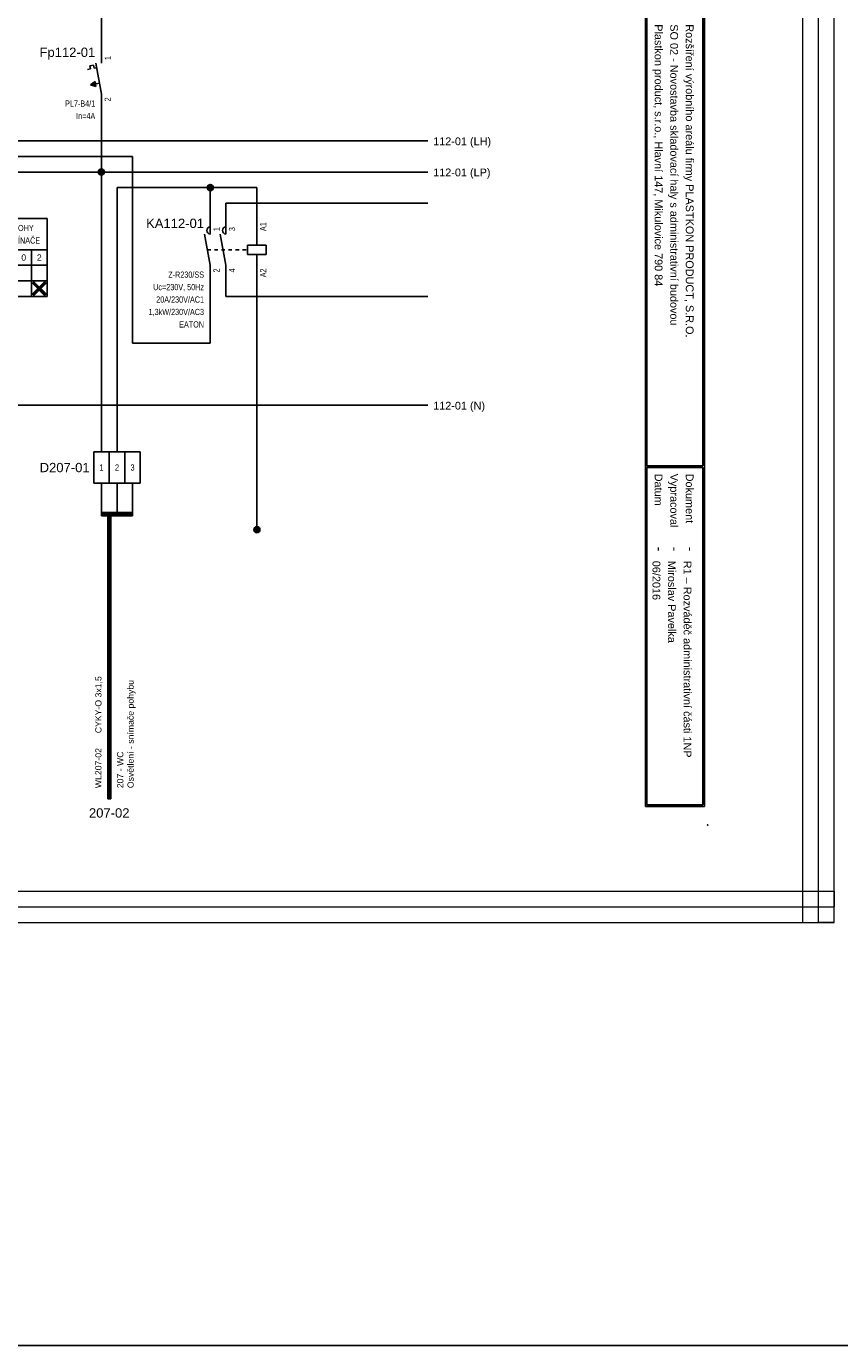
# Model space of a CAD drawing. Extents: x -9683 to -1855, y 4058 to 4698.
# Tile 33 of 50: x -4799 to -4538, y 4058 to 4482. Entities that reach past the tile are written whole.
import ezdxf
from ezdxf.enums import TextEntityAlignment as Align

# ---------------------------------------------------------------- set-up
doc = ezdxf.new("R2010")
doc.units = 0
doc.header["$MEASUREMENT"] = 0
doc.linetypes.add('DASHED', pattern=[0.564444, 0.282222, -0.282222])
for name, color, linetype in [('1-KRESBA', 7, 'Continuous'), ('__Bílá', 7, 'Continuous'), ('__Rudá 010', 10, 'Continuous'), ('__Vínová 220', 220, 'Continuous'), ('__Černá 250', 7, 'Continuous')]:
    doc.layers.add(name, color=color, linetype=linetype)
doc.styles.add('Arial', font='arial.ttf')
doc.styles.add('GENERATED_STYLE_1', font='arial.ttf')

# ---------------------------------------------------------------- blocks, each defined once
blk = doc.blocks.new('BLK_Razítko_malé_pro_rozváděče')
at = {"layer": '__Bílá'}
for p, q in [((15, -1), (15, -20)), ((15, -1), (294, -1)), ((15.5, -1.5), (15.5, -19.5)), ((15.5, -1.5), (184.5, -1.5)), ((184.5, -1.5), (184.5, -19.5)), ((185, -1.5), (185, -19.5)), ((185, -1.5), (293.5, -1.5)), ((293.5, -19.5), (293.5, -1.5)), ((294, -20), (294, -1)), ((15, -20), (294, -20)), ((15.5, -19.5), (184.5, -19.5)), ((185, -19.5), (293.5, -19.5)), ((15, -405), (15, -419)), ((15, -405), (294, -405)), ((15.5, -405.5), (15.5, -418.5)), ((15.5, -405.5), (194.5, -405.5)), ((194.5, -405.5), (194.5, -418.5)), ((195, -405.5), (195, -418.5)), ((195, -405.5), (293.5, -405.5)), ((293.5, -405.5), (293.5, -418.5)), ((294, -405), (294, -419)), ((15, -419), (294, -419)), ((15.5, -418.5), (194.5, -418.5)), ((195, -418.5), (293.5, -418.5))]:
    blk.add_line(p, q, dxfattribs=at)
for p in [(0, 0), (300, 0), (0, -420), (300, -420)]:
    blk.add_point(p, dxfattribs=at)
at = {"layer": '__Bílá', "style": 'Arial'}
for s, height, p in [('-', 3, (38, -7)), ('Dokument', 2.5, (187, -7)), ('-', 3, (210.5, -7)), ('SO/PS', 2.5, (17.5, -12)), ('-', 3, (38, -12)), ('Vypracoval', 2.5, (187, -12)), ('-', 3, (210.5, -12)), ('Investor', 2.5, (17.5, -17)), ('-', 3, (38, -17)), ('Datum', 2.5, (187, -17)), ('-', 3, (210.5, -17)), ('PVLK PROJECT s.r.o. , Langrova 195/33,  787 01 Šumperk', 2.5, (17.5, -411)), ('Copyright © 2012 PVLK', 2.5, (197, -411)), ('Telefon: 773 836 685, mobil: 777 848 204, e-mail: %%Upavelka@pvlk.cz', 2.5, (17.5, -416)), ('Číslo dokumentu .....', 2.5, (197, -416))]:
    blk.add_text(s, height=height, dxfattribs=at).set_placement(p)
at = {"layer": '__Vínová 220', "char_height": 2.5, "attachment_point": 7, "style": 'Arial'}
for s, insert in [('715 0908', (17.5, -7)), ('Rozšíření výrobního areálu firmy PLASTKON PRODUCT, S.R.O.', (42.5, -7.75)), ('R1 – Rozváděč administrativní části 1NP', (215, -7.75)), ('SO 02 - Novostavba skladovací haly s administrativní budovou', (42.5, -12.75)), ('Miroslav Pavelka', (215, -12.75)), ('Plastkon product, s.r.o., Hlavní 147, Mikulovice 790 84', (42.5, -17.75)), ('06/2016', (215, -17.75))]:
    blk.add_mtext(s, dxfattribs=dict(at, insert=insert))
at = {"layer": '__Vínová 220', "style": 'Arial'}
blk.add_attdef('ČÍSLO', text='', height=4, dxfattribs=at).set_placement((290, -416), align=Align.RIGHT)
blk = doc.blocks.new('FEVA1462')
blk.add_hatch(color=256).paths.add_polyline_path([(-3.5, -2), (-2.06, -0.92), (-1.772, -2.504)])
for p, q in [((0, 5), (0, 10)), ((-3.752, 4.136), (-2.564, 4.352)), ((-2.564, 4.352), (-2.38, 3.34)), ((-1.818, 5), (0, -5)), ((-4.448, 2.964), (-3.568, 3.124)), ((-3.752, 4.136), (-3.568, 3.124)), ((-2.38, 3.34), (-1.544, 3.492)), ((-3.5, -2), (-2.06, -0.92)), ((-3.5, -2), (-0.64, -1.48)), ((-3.5, -2), (-1.772, -2.504)), ((-2.06, -0.92), (-1.772, -2.504)), ((0, -5), (0, -10))]:
    blk.add_line(p, q)
at = {"style": 'Arial'}
blk.add_attdef('POPIS', text='', height=3, dxfattribs=at).set_placement((-2, 7), align=Align.RIGHT)
at = {"style": 'Arial', "width": 0.8}
blk.add_attdef('NO1', (3, 6), '', height=2, rotation=90, dxfattribs=at)
for tag, p in [('TYP', (-2, -9)), ('PROUD', (-2, -13)), ('DOPLŇ1', (-2, -17)), ('DOPLŇ2', (-2, -21))]:
    blk.add_attdef(tag, text='', height=2, dxfattribs=at).set_placement(p, align=Align.RIGHT)
blk.add_attdef('CO1', text='', height=2, rotation=90, dxfattribs=at).set_placement((3, -6), align=Align.RIGHT)
blk = doc.blocks.new('V0109A03')
for p, q in [((5, 10), (0, 10)), ((0, 0), (0, 10)), ((10, 10), (5, 10)), ((5, 0), (5, 10)), ((15, 10), (10, 10)), ((10, 0), (10, 10)), ((15, 0), (15, 10)), ((5, 0), (0, 0)), ((10, 0), (5, 0)), ((15, 0), (10, 0))]:
    blk.add_line(p, q)
at = {"style": 'Arial'}
blk.add_attdef('POPIS', text='', height=3, dxfattribs=at).set_placement((-2, 5), align=Align.RIGHT)
at = {"style": 'Arial', "width": 0.8}
for tag, p in [('S1', (2.5, 5)), ('S2', (7.5, 5)), ('S3', (12.5, 5))]:
    blk.add_attdef(tag, text='', height=2, dxfattribs=at).set_placement(p, align=Align.MIDDLE)
blk = doc.blocks.new('feva2774')
h = blk.add_hatch(color=256)
h.paths.add_polyline_path([(5, -3), (5, -3.5), (5.5, -3.5, 0.414214)])
h.paths.add_polyline_path([(5, -3.5), (5, -4, 0.414214), (5.5, -3.5)])
h.paths.add_polyline_path([(5, -4), (5, -3, 0.414214), (4.5, -3.5, 0.414214)])
for points in [[(30, -7), (28.5, -5.5), (28, -5.5), (28, -6), (29.5, -7.5), (28, -9), (28, -9.5), (28.5, -9.5), (30, -8), (31.5, -9.5), (32, -9.5), (32, -9), (30.5, -7.5), (32, -6), (32, -5.5), (31.5, -5.5)], [(40, -12), (38.5, -10.5), (38, -10.5), (38, -11), (39.5, -12.5), (38, -14), (38, -14.5), (38.5, -14.5), (40, -13), (41.5, -14.5), (42, -14.5), (42, -14), (40.5, -12.5), (42, -11), (42, -10.5), (41.5, -10.5)]]:
    blk.add_hatch(color=256).paths.add_polyline_path(points)
for p, q in [((-2.5, 10), (-2.5, -10)), ((-2.5, 10), (12.5, 10)), ((2.5, 10), (2.5, 5)), ((7.5, 10), (7.5, 5)), ((12.5, 10), (12.5, -10)), ((17.5, 10), (17.5, -15)), ((17.5, 10), (42.5, 10)), ((27.5, 10), (27.5, -15)), ((42.5, 10), (42.5, -15)), ((12.5, 5), (-2.5, 5)), ((5, 2), (5, 5)), ((10, 2), (10, 5)), ((-1, 1.5), (-1, -1.5)), ((2, 0), (-1, 0)), ((2, 0), (2.5, -1)), ((2.5, -1), (3, 0)), ((5, -2), (3, 2)), ((10.67, 0), (3, 0)), ((10, -2), (11.5, 2.5)), ((12, 2), (10, 2)), ((42.5, 0), (27.5, 0)), ((32.5, 0), (32.5, -15)), ((37.5, 0), (37.5, -15)), ((5, -2), (5, -5)), ((5, -3.5), (10, -3.5)), ((10, -2), (10, -3.5)), ((12.5, -5), (-2.5, -5)), ((2.5, -5), (2.5, -10)), ((7.5, -5), (7.5, -10)), ((42.5, -5), (17.5, -5)), ((28, -6), (28, -5.5)), ((28, -5.5), (28.5, -5.5)), ((29.5, -7.5), (28, -6)), ((29.5, -7.5), (28, -9)), ((28.5, -5.5), (30, -7)), ((28.5, -9.5), (30, -8)), ((31.5, -5.5), (30, -7)), ((31.5, -9.5), (30, -8)), ((30.5, -7.5), (32, -6)), ((30.5, -7.5), (32, -9)), ((32, -5.5), (31.5, -5.5)), ((32, -6), (32, -5.5)), ((12.5, -10), (-2.5, -10)), ((42.5, -10), (17.5, -10)), ((28, -9), (28, -9.5)), ((28, -9.5), (28.5, -9.5)), ((32, -9.5), (31.5, -9.5)), ((32, -9), (32, -9.5)), ((38, -11), (38, -10.5)), ((38, -10.5), (38.5, -10.5)), ((39.5, -12.5), (38, -11)), ((39.5, -12.5), (38, -14)), ((38.5, -10.5), (40, -12)), ((41.5, -10.5), (40, -12)), ((40.5, -12.5), (42, -11)), ((40.5, -12.5), (42, -14)), ((42, -10.5), (41.5, -10.5)), ((42, -11), (42, -10.5)), ((42.5, -15), (17.5, -15)), ((38, -14), (38, -14.5)), ((38, -14.5), (38.5, -14.5)), ((38.5, -14.5), (40, -13)), ((41.5, -14.5), (40, -13)), ((42, -14.5), (41.5, -14.5)), ((42, -14), (42, -14.5))]:
    blk.add_line(p, q)
blk.add_circle((5, -3.5), 0.5)
at = {"style": 'Arial'}
for s, p in [('1', (5, 6.5)), ('3', (10, 6.5)), ('1', (30, -3.5)), ('0', (35, -3.5)), ('2', (40, -3.5)), ('2', (5, -8.5)), ('1-2', (22.5, -8.5)), ('3-2', (22.5, -13.5))]:
    blk.add_text(s, height=2, dxfattribs=at).set_placement(p, align=Align.CENTER)
at = {"style": 'Arial', "width": 0.8}
for s, p in [('KONTAKTŮ', (25.5, -4)), ('ČÍSLA', (21.5, -4))]:
    blk.add_text(s, height=2, rotation=90, dxfattribs=at).set_placement(p)
for s, p in [('VYPÍNAČE', (28.5, 2)), ('POLOHY', (28.5, 6))]:
    blk.add_text(s, height=2, dxfattribs=at).set_placement(p)
at = {"style": 'Arial'}
blk.add_attdef('POPIS', text='', height=3, dxfattribs=at).set_placement((-4.5, 7), align=Align.RIGHT)
at = {"style": 'Arial', "width": 0.8}
for tag, p in [('TYP', (-4.5, 1)), ('AC1(PROUD)', (-4, -3)), ('DOPLŇ1', (-4.5, -7))]:
    blk.add_attdef(tag, text='', height=2, dxfattribs=at).set_placement(p, align=Align.RIGHT)
blk = doc.blocks.new('L0001A01')
h = blk.add_hatch(color=256)
edge = h.paths.add_edge_path()
edge.add_arc((0, 0), 1, 0, 360)
blk.add_circle((0, 0), 1)
blk = doc.blocks.new('moe01029')
for p, q in [((0, 5), (0, 10)), ((5, 5), (5, 10)), ((15, 1.5), (15, 10)), ((-1.82, 5), (0, -5)), ((3.18, 5), (5, -5)), ((12, -1.5), (12, 1.5)), ((12, 1.5), (18, 1.5)), ((18, 1.5), (18, -1.5)), ((18, -1.5), (12, -1.5)), ((15, -1.5), (15, -10)), ((0, -5), (0, -10)), ((5, -5), (5, -10))]:
    blk.add_line(p, q)
at = {"linetype": 'DASHED', "ltscale": 4}
blk.add_line((-0.91, 0), (12, 0), dxfattribs=at)
for centre in [(0.15, 6.2), (5.15, 6.2)]:
    blk.add_arc(centre, 1.21, 97.3062, 262.6938)
at = {"style": 'Arial'}
blk.add_attdef('POPIS', text='', height=3, dxfattribs=at).set_placement((-2, 7), align=Align.RIGHT)
at = {"style": 'Arial', "width": 0.8}
for tag, p in [('NO1', (3, 6)), ('NO2', (8, 6)), ('A1', (18, 6))]:
    blk.add_attdef(tag, p, '', height=2, rotation=90, dxfattribs=at)
for tag, p in [('TYP', (-2, -9)), ('CÍVKA', (-2, -13)), ('AC1(PROUD)', (-2, -17)), ('AC3(VÝKON)', (-2, -21)), ('DOPLŇ1', (-2, -25)), ('DOPLŇ2', (-2, -29))]:
    blk.add_attdef(tag, text='', height=2, dxfattribs=at).set_placement(p, align=Align.RIGHT)
for tag, p in [('CO1', (3, -6)), ('CO2', (8, -6)), ('A2', (18, -6))]:
    blk.add_attdef(tag, text='', height=2, rotation=90, dxfattribs=at).set_placement(p, align=Align.RIGHT)
blk = doc.blocks.new('V0085A01')
h = blk.add_hatch(color=256)
edge = h.paths.add_edge_path()
edge.add_arc((0, 0), 1, 0, 360)
blk.add_circle((0, 0), 1)

msp = doc.modelspace()

# ---------------------------------------------------------------- linework, layer by layer
at = {"layer": '1-KRESBA'}
for p, q in [((-4775, 4475), (-4775, 4495)), ((-4775, 4345), (-4775, 4455)), ((-4670, 4445), (-4925, 4445)), ((-4765, 4440), (-4875, 4440)), ((-4765, 4440), (-4765, 4380)), ((-4870, 4435), (-4670, 4435)), ((-4770, 4345), (-4770, 4430)), ((-4725, 4430), (-4770, 4430)), ((-4740, 4420), (-4740, 4430)), ((-4725, 4420), (-4725, 4430)), ((-4735, 4420), (-4735, 4425)), ((-4735, 4425), (-4670, 4425)), ((-4740, 4380), (-4740, 4400)), ((-4735, 4400), (-4735, 4395)), ((-4725, 4400), (-4725, 4320)), ((-4735, 4395), (-4670, 4395)), ((-4765, 4380), (-4740, 4380)), ((-4670, 4360), (-4920, 4360)), ((-4775, 4335), (-4775, 4325)), ((-4770, 4335), (-4770, 4325)), ((-4765, 4335), (-4765, 4325)), ((-4775, 4325.5), (-4775, 4325)), ((-4775, 4325.5), (-4765, 4325.5)), ((-4775, 4324.5), (-4775, 4325)), ((-4775, 4325), (-4765, 4325)), ((-4775, 4324.5), (-4765, 4324.5)), ((-4773, 4233.43), (-4773, 4325.39)), ((-4773, 4325.39), (-4772.5, 4325.39)), ((-4772.5, 4233.43), (-4772.5, 4325.39)), ((-4772, 4325.39), (-4772.5, 4325.39)), ((-4772, 4233.43), (-4772, 4325.39)), ((-4765, 4325.5), (-4765, 4325)), ((-4765, 4324.5), (-4765, 4325)), ((-4773, 4233.43), (-4772.5, 4233.43)), ((-4772, 4233.43), (-4772.5, 4233.43))]:
    msp.add_line(p, q, dxfattribs=at)
at = {"layer": '1-KRESBA', "color": 3}
msp.add_lwpolyline([(-9683.45, 4697.61), (-1855.12, 4697.61), (-1855.12, 4057.66), (-9683.45, 4057.66)], close=True, dxfattribs=at)
at = {"layer": '__Vínová 220', "lineweight": 0}
for p, q in [((-4549.31, 4193.74), (-4549.31, 4559.82)), ((-4544.31, 4193.74), (-4544.31, 4559.82)), ((-4539.31, 4193.74), (-4539.31, 4559.82)), ((-5035.71, 4203.74), (-4539.31, 4203.74)), ((-4539.31, 4203.74), (-4539.31, 4198.74)), ((-5035.71, 4198.74), (-4539.31, 4198.74)), ((-4539.31, 4193.74), (-4539.31, 4198.74)), ((-5035.71, 4193.74), (-4539.31, 4193.74)), ((-4549.31, 4193.74), (-4544.31, 4193.74)), ((-4539.31, 4193.74), (-4544.31, 4193.74))]:
    msp.add_line(p, q, dxfattribs=at)

# ---------------------------------------------------------------- block references
at = {"color": 250, "linetype": 'Continuous'}
msp.add_blockref('V0085A01', (-4725, 4320), dxfattribs=at)
at = {"layer": '1-KRESBA', "rotation": 270}
msp.add_blockref('BLK_Razítko_malé_pro_rozváděče', (-4580, 4525), dxfattribs=at).add_auto_attribs({'ČÍSLO': '22.10'})
at = {"layer": '1-KRESBA', "color": 250, "linetype": 'Continuous'}
for p in [(-4775, 4435), (-4740, 4430)]:
    msp.add_blockref('L0001A01', p, dxfattribs=at)
at = {"layer": '__Černá 250'}
for name, p, values in [('FEVA1462', (-4775, 4465), {'POPIS': 'Fp112-01', 'TYP': 'PL7-B4/1', 'PROUD': 'In=4A', 'CO1': '2', 'NO1': '1'}), ('feva2774', (-4835, 4410), {'POPIS': 'SA112-01', 'TYP': 'Z-S/WM', 'AC1(PROUD)': '16A/250V/AC1', 'DOPLŇ1': 'EATON'}), ('moe01029', (-4740, 4410), {'POPIS': 'KA112-01', 'TYP': 'Z-R230/SS', 'CÍVKA': 'Uc=230V, 50Hz', 'AC1(PROUD)': '20A/230V/AC1', 'AC3(VÝKON)': '1,3kW/230V/AC3', 'DOPLŇ1': 'EATON', 'CO1': '2', 'NO1': '1', 'CO2': '4', 'NO2': '3', 'A1': 'A1', 'A2': 'A2'})]:
    msp.add_blockref(name, p, dxfattribs=at).add_auto_attribs(values)
ref = msp.add_blockref('V0109A03', (-4777.5, 4335), dxfattribs=at)
ref.add_attrib('POPIS', 'D207-01', dxfattribs={"layer": '0', "height": 3, "style": 'Arial'}).set_placement((-4778.81, 4338.48), align=Align.RIGHT)
ref.add_attrib('S1', '1', dxfattribs={"layer": '0', "height": 2, "style": 'Arial', "width": 0.8}).set_placement((-4775, 4340), align=Align.MIDDLE)
ref.add_attrib('S2', '2', dxfattribs={"layer": '0', "height": 2, "style": 'Arial', "width": 0.8}).set_placement((-4770, 4340), align=Align.MIDDLE)
ref.add_attrib('S3', '3', dxfattribs={"layer": '0', "height": 2, "style": 'Arial', "width": 0.8}).set_placement((-4765, 4340), align=Align.MIDDLE)

# ---------------------------------------------------------------- texts
at = {"layer": '1-KRESBA', "style": 'Arial'}
for s, p in [('112-01 (LH)', (-4668.28, 4443.62)), ('112-01 (LP)', (-4668.28, 4433.62)), ('112-01 (N)', (-4668.28, 4358.62))]:
    msp.add_text(s, height=2.5, dxfattribs=at).set_placement(p)
at = {"layer": '__Rudá 010', "style": 'Arial'}
for s, p in [('CYKY-O 3x1,5', (-4775, 4254.56)), ('WL207-02', (-4775, 4236.89))]:
    msp.add_text(s, height=2, rotation=90, dxfattribs=at).set_placement(p)
at = {"layer": '__Rudá 010', "style": 'GENERATED_STYLE_1'}
msp.add_text('207-02', height=3, dxfattribs=at).set_placement((-4772.5, 4227.43), align=Align.CENTER)
at = {"layer": '__Rudá 010', "insert": (-4769.97, 4236.89), "char_height": 2, "width": 62.8406, "attachment_point": 1, "rotation": 90, "style": 'Arial'}
msp.add_mtext('207 - WC\\POsvětlení - snímače pohybu', dxfattribs=at)

doc.saveas('drawing.dxf')
